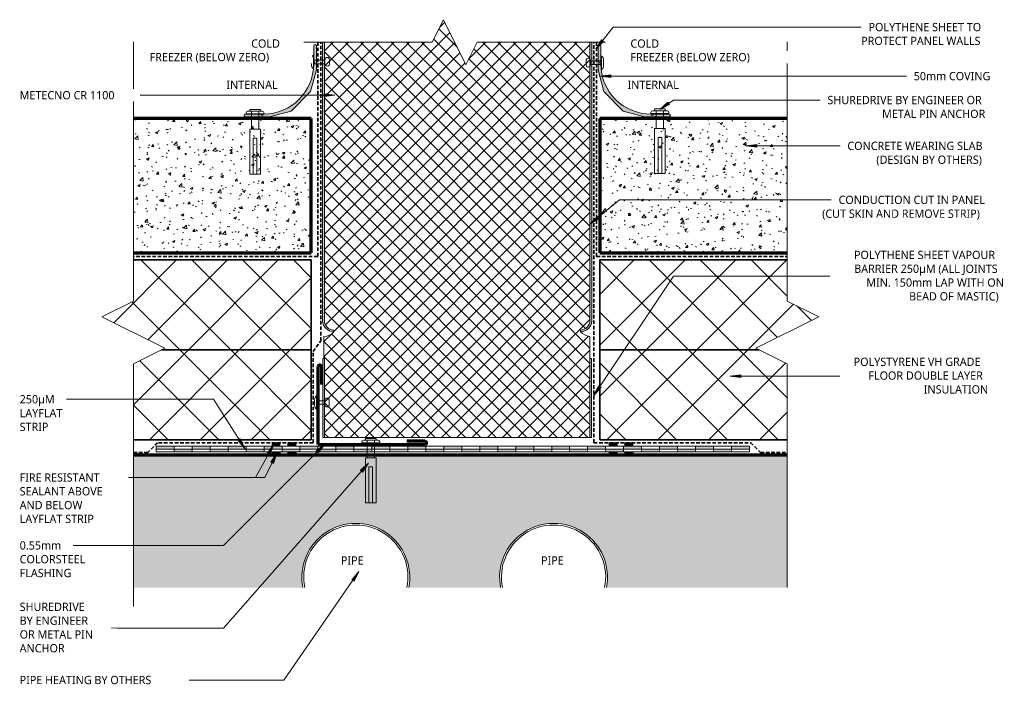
# Model space of a CAD drawing. Header units: millimetres. Extents: x -148 to 400, y -127 to 242.
import ezdxf

# ---------------------------------------------------------------- set-up
doc = ezdxf.new("R2010")
doc.units = ezdxf.units.MM
doc.linetypes.add('Dash Short', pattern=[3, 2, -1])
for name, color, linetype, lineweight in [('A-DETL', 90, 'Continuous', 13), ('A-DETL-GENF', 92, 'Continuous', 13), ('G-ANNO-TEXT', 231, 'Continuous', 9)]:
    doc.layers.add(name, color=color, linetype=linetype, lineweight=lineweight)
doc.styles.add('Yu Gothic', font='Yu Gothic.ttf', dxfattribs={"height": 4.6})
doc.styles.add('Yu Gothic_B', font='Yu Gothic.ttf', dxfattribs={"height": 4.6})
pattern_1 = [(45, (0, 0), (-14.1421, 14.1421), []), (135, (0, 0), (-14.1421, -14.1421), [])]
pattern_2 = [(50, (0, 0), (14.5753, -1.27516), [1.524, -16.764]), (355, (0, 0), (-2.81956, 15.2849), [1.219, -13.411]), (100.451, (1.215, -0.106), (11.7557, 14.00984), [1.295, -14.247]), (46.184, (0, 4.064), (21.68615, -3.3639), [2.286, -25.146]), (96.636, (1.807, 3.784), (18.9918, 19.7943), [1.943, -21.371]), (351.184, (0, 4.064), (18.992, 19.7941), [1.829, -20.117]), (21, (2.032, 3.048), (12.12965, -8.18154), [1.524, -16.764]), (326, (2.032, 3.048), (4.9442, 14.7354), [1.219, -13.411]), (71.451, (3.043, 2.366), (17.0739, 6.554), [1.295, -14.247]), (37.5, (0, 0), (0.24723, 6.76433), [0.67056, -12.578, 0.67056, -12.944, -13.462]), (37.5, (0, 0), (0.24723, 6.76433), [-26.863, 0.67056, -12.791]), (7.5, (0, 0), (5.34566, 8.01431), [0.67056, -7.092, 0.67056, -12.273, -5.131]), (7.5, (0, 0), (5.34566, 8.01431), [-20.706, 0.67056, -4.46]), (327.5, (-4.531, 0), (10.84765, -0.45819), [0.67056, -4.409, 0.67056, -15.179, -21.031]), (327.5, (-4.531, 0), (10.84765, -0.45819), [-20.93, 0.67056, -20.361]), (317.5, (-6.563, 0), (11.85073, 2.0342), [0.67056, -5.933, 0.67056, -9.855, -14.935]), (317.5, (-6.563, 0), (11.85073, 2.0342), [-17.13, 0.67056, -14.265])]

# ---------------------------------------------------------------- blocks, each defined once
blk = doc.blocks.new('37_95mm Coving - 37_95mm Coving-5873425-FREEZER FLOOR PARTITION WITH PIPE HEATING')
at = {"layer": 'A-DETL-GENF'}
blk.add_hatch(color=256, dxfattribs=at).paths.add_polyline_path([(0, -26.09), (0, -39.45), (0.03, -39.64), (0.1, -39.83), (0.22, -39.98), (0.38, -40.1), (0.56, -40.17), (0.75, -40.2), (0.94, -40.17), (1.13, -40.1), (1.28, -39.98), (1.4, -39.83), (1.47, -39.64), (1.5, -39.45), (1.5, -30.86), (0.79, -30.16), (1.5, -29.45), (1.61, -26.98), (1.93, -24.57), (2.45, -22.22), (3.19, -19.9), (4.12, -17.63), (5.24, -15.48), (6.55, -13.43), (8.04, -11.48), (9.69, -9.69), (11.48, -8.04), (13.43, -6.55), (15.48, -5.24), (17.63, -4.12), (19.9, -3.19), (22.22, -2.45), (24.57, -1.93), (26.98, -1.61), (29.45, -1.5), (30.16, -0.79), (30.86, -1.5), (39.45, -1.5), (39.64, -1.47), (39.82, -1.4), (39.98, -1.28), (40.1, -1.12), (40.17, -0.94), (40.2, -0.75), (40.17, -0.56), (40.1, -0.37), (39.98, -0.22), (39.82, -0.1), (39.64, -0.03), (39.45, 0), (26.09, 0), (14.02, -3.24), (3.24, -14.02), (1.6, -20.11)])
for p, q in [((39.45, 0), (26.09, 0)), ((14.02, -3.24), (3.24, -14.02)), ((26.09, 0), (14.02, -3.24)), ((29.45, -1.5), (30.16, -0.79)), ((30.16, -0.79), (30.86, -1.5)), ((30.86, -1.5), (39.45, -1.5)), ((3.24, -14.02), (0, -26.09)), ((0, -26.09), (0, -39.45)), ((0.79, -30.16), (1.5, -29.45)), ((1.5, -30.86), (0.79, -30.16)), ((1.5, -39.45), (1.5, -30.86))]:
    blk.add_line(p, q, dxfattribs=at)
for centre, radius, start, end in [((29.45, -29.45), 27.95, 90, 180), ((39.45, -0.75), 0.75, 270, 90), ((0.75, -39.45), 0.75, 180, 360)]:
    blk.add_arc(centre, radius, start, end, dxfattribs=at)
blk = doc.blocks.new('Layflat 250 - Layflat 250-5640186-FREEZER FLOOR PARTITION WITH PIPE HEATING')
at = {"layer": 'A-DETL-GENF'}
for points in [[(180, 0), (180, 1.5), (170, 1.5), (170, 0)], [(190, 1.5), (190, 3), (180, 3), (180, 1.5)], [(200, 0), (200, 1.5), (190, 1.5), (190, 0)], [(210, 1.5), (210, 3), (200, 3), (200, 1.5)], [(220, 0), (220, 1.5), (210, 1.5), (210, 0)], [(230, 1.5), (230, 3), (220, 3), (220, 1.5)], [(240, 0), (240, 1.5), (230, 1.5), (230, 0)], [(250, 1.5), (250, 3), (240, 3), (240, 1.5)]]:
    blk.add_hatch(color=256, dxfattribs=at).paths.add_polyline_path(points)
for p, q in [((180, 3), (170, 3)), ((180, 1.5), (170, 1.5)), ((190, 3), (180, 3)), ((180, 3), (180, 1.5)), ((180, 1.5), (190, 1.5)), ((180, 0), (180, 1.5)), ((200, 3), (190, 3)), ((190, 1.5), (190, 3)), ((200, 1.5), (190, 1.5)), ((190, 1.5), (190, 0)), ((210, 3), (200, 3)), ((200, 3), (200, 1.5)), ((200, 0), (200, 1.5)), ((200, 1.5), (210, 1.5)), ((220, 3), (210, 3)), ((210, 1.5), (210, 3)), ((220, 1.5), (210, 1.5)), ((210, 1.5), (210, 0)), ((230, 3), (220, 3)), ((220, 3), (220, 1.5)), ((220, 0), (220, 1.5)), ((220, 1.5), (230, 1.5)), ((240, 3), (230, 3)), ((230, 1.5), (230, 3)), ((240, 1.5), (230, 1.5)), ((230, 1.5), (230, 0)), ((250, 3), (240, 3)), ((240, 3), (240, 1.5)), ((240, 0), (240, 1.5)), ((240, 1.5), (250, 1.5)), ((250, 1.5), (250, 3)), ((250, 0), (250, 1.5)), ((170, 0), (180, 0)), ((180, 0), (190, 0)), ((190, 0), (200, 0)), ((200, 0), (210, 0)), ((210, 0), (220, 0)), ((220, 0), (230, 0)), ((230, 0), (240, 0)), ((240, 0), (250, 0))]:
    blk.add_line(p, q, dxfattribs=at)
blk = doc.blocks.new('Break Line _M_ - Break Line _M_-6047710-FREEZER FLOOR PARTITION WITH PIPE HEATING')
at = {"layer": 'A-DETL-GENF'}
for p, q in [((-12.5, 0), (-6.25, 12.5)), ((-6.25, 12.5), (6.25, -12.5)), ((-83.94, 0), (-12.5, 0)), ((6.25, -12.5), (12.5, 0)), ((12.5, 0), (83.8, 0))]:
    blk.add_line(p, q, dxfattribs=at)
blk = doc.blocks.new('Break Line _M_ - Break Line _M_-5668485-FREEZER FLOOR PARTITION WITH PIPE HEATING')
at = {"layer": 'A-DETL-GENF'}
for p, q in [((-17.5, 0), (-8.75, 17.5)), ((-8.75, 17.5), (8.75, -17.5)), ((-161.66, 0), (-17.5, 0)), ((8.75, -17.5), (17.5, 0)), ((17.5, 0), (141.8, 0))]:
    blk.add_line(p, q, dxfattribs=at)
blk = doc.blocks.new('Anchor Bolt - ShureDrive - ShureDrive-5466956-FREEZER FLOOR PARTITION WITH PIPE HEATING')
at = {"layer": 'A-DETL-GENF'}
for p, q in [((-4, -10.64), (-3, -10.64)), ((-3, -9.64), (3, -9.64)), ((-3, -10.64), (-3, -9.64)), ((3, -10.64), (-3, -10.64)), ((-2, -20.5), (-2, -10.64)), ((2, -20.5), (2, -10.64)), ((3, -10.64), (3, -9.64)), ((3, -10.64), (4, -10.64)), ((-5, -12.14), (-5, -11.64)), ((-5, -12.14), (5, -12.14)), ((5, -12.14), (5, -11.64)), ((-3, -20.5), (3, -20.5)), ((-3, -20.5), (-3, -45.5)), ((3, -20.5), (3, -45.5)), ((-1, -25.5), (-1, -35.5)), ((1, -25.5), (-1, -25.5)), ((1, -25.5), (1, -35.5)), ((-1, -35.5), (-1, -45.5)), ((1, -45.5), (1, -35.5)), ((-3, -45.5), (3, -45.5))]:
    blk.add_line(p, q, dxfattribs=at)
for centre, start, end in [((-4, -11.64), 90, 180), ((4, -11.64), 360, 90)]:
    blk.add_arc(centre, 1, start, end, dxfattribs=at)
blk = doc.blocks.new('Pop Rivets - Rivet-6044259-FREEZER FLOOR PARTITION WITH PIPE HEATING')
at = {"layer": 'A-DETL-GENF'}
for p, q in [((3.77, 0), (-3.77, 0)), ((-1.5, 1.16), (1.5, 1.16)), ((-1, -6.11), (-1, 0)), ((1, -6.11), (1, 0)), ((1.17, -6.11), (-1.24, -6.11)), ((-1.24, -8.61), (1.17, -8.61))]:
    blk.add_line(p, q, dxfattribs=at)
for centre, radius, start, end in [((-1.5, -1.65), 2.8, 90, 144), ((1.5, -1.65), 2.8, 36, 90), ((-1.24, -7.36), 1.25, 90, 270), ((1.17, -7.36), 1.25, 270, 90)]:
    blk.add_arc(centre, radius, start, end, dxfattribs=at)
blk = doc.blocks.new('37_95mm Coving - 37_95mm Coving-5649264-FREEZER FLOOR PARTITION WITH PIPE HEATING')
at = {"layer": 'A-DETL-GENF'}
blk.add_hatch(color=256, dxfattribs=at).paths.add_polyline_path([(0, 26.09), (3.24, 14.02), (14.02, 3.24), (26.09, 0), (39.45, 0), (39.64, 0.03), (39.82, 0.1), (39.98, 0.22), (40.1, 0.37), (40.17, 0.56), (40.2, 0.75), (40.17, 0.94), (40.1, 1.12), (39.98, 1.28), (39.82, 1.4), (39.64, 1.47), (39.45, 1.5), (30.86, 1.5), (30.16, 0.79), (29.45, 1.5), (26.98, 1.61), (24.57, 1.93), (22.22, 2.45), (19.9, 3.19), (17.63, 4.12), (15.48, 5.24), (13.43, 6.55), (11.48, 8.04), (9.69, 9.69), (8.04, 11.48), (6.55, 13.43), (5.24, 15.48), (4.12, 17.63), (3.19, 19.9), (2.45, 22.22), (1.93, 24.57), (1.6, 27.18), (1.5, 29.45), (0.79, 30.16), (1.5, 30.86), (1.5, 39.45), (1.47, 39.64), (1.4, 39.82), (1.28, 39.98), (1.12, 40.1), (0.94, 40.17), (0.75, 40.2), (0.56, 40.17), (0.37, 40.1), (0.22, 39.98), (0.1, 39.82), (0.03, 39.64), (0, 39.45)])
for p, q in [((0, 39.45), (0, 26.09)), ((1.5, 30.86), (1.5, 39.45)), ((0.79, 30.16), (1.5, 30.86)), ((1.5, 29.45), (0.79, 30.16)), ((0, 26.09), (3.24, 14.02)), ((3.24, 14.02), (14.02, 3.24)), ((14.02, 3.24), (26.09, 0)), ((26.09, 0), (39.45, 0)), ((30.16, 0.79), (29.45, 1.5)), ((30.86, 1.5), (30.16, 0.79)), ((39.45, 1.5), (30.86, 1.5))]:
    blk.add_line(p, q, dxfattribs=at)
for centre, radius, start, end in [((0.75, 39.45), 0.75, 360, 180), ((29.45, 29.45), 27.95, 180, 270), ((39.45, 0.75), 0.75, 270, 90)]:
    blk.add_arc(centre, radius, start, end, dxfattribs=at)
blk = doc.blocks.new('Anchor Bolt - ShureDrive - ShureDrive-6039008-FREEZER FLOOR PARTITION WITH PIPE HEATING')
at = {"layer": 'A-DETL-GENF'}
for p, q in [((-3, 20.5), (-3, 45.5)), ((-3, 45.5), (3, 45.5)), ((-1, 35.5), (-1, 45.5)), ((1, 45.5), (1, 35.5)), ((3, 20.5), (3, 45.5)), ((-1, 25.5), (-1, 35.5)), ((1, 25.5), (1, 35.5)), ((1, 25.5), (-1, 25.5)), ((-3, 20.5), (3, 20.5)), ((-2, 20.5), (-2, 10.64)), ((2, 20.5), (2, 10.64)), ((-5, 12.14), (5, 12.14)), ((-5, 12.14), (-5, 11.64)), ((5, 12.14), (5, 11.64)), ((-4, 10.64), (-3, 10.64)), ((3, 10.64), (-3, 10.64)), ((-3, 10.64), (-3, 9.64)), ((-3, 9.64), (3, 9.64)), ((3, 10.64), (3, 9.64)), ((3, 10.64), (4, 10.64))]:
    blk.add_line(p, q, dxfattribs=at)
for centre, start, end in [((-4, 11.64), 180, 270), ((4, 11.64), 270, 0)]:
    blk.add_arc(centre, 1, start, end, dxfattribs=at)
blk = doc.blocks.new('Pop Rivets - Rivet-6062265-FREEZER FLOOR PARTITION WITH PIPE HEATING')
at = {"layer": 'A-DETL-GENF'}
for p, q in [((-1.24, 8.91), (1.17, 8.91)), ((1.17, 6.41), (-1.24, 6.41)), ((-1, 6.41), (-1, 0)), ((1, 6.41), (1, 0)), ((3.77, 0), (-3.77, 0)), ((-1.5, -1.16), (1.5, -1.16))]:
    blk.add_line(p, q, dxfattribs=at)
for centre, radius, start, end in [((-1.24, 7.66), 1.25, 90, 270), ((1.17, 7.66), 1.25, 270, 90), ((-1.5, 1.65), 2.8, 216, 270), ((1.5, 1.65), 2.8, 270, 324)]:
    blk.add_arc(centre, radius, start, end, dxfattribs=at)
blk = doc.blocks.new('Layflat 250 - Layflat 250-6039809-FREEZER FLOOR PARTITION WITH PIPE HEATING')
at = {"layer": 'A-DETL-GENF'}
for points in [[(70, 0), (70, -1.5), (80, -1.5), (80, 0)], [(90, 0), (90, -1.5), (100, -1.5), (100, 0)], [(110, 0), (110, -1.5), (120, -1.5), (120, 0)], [(130, 0), (130, -1.5), (140, -1.5), (140, 0)], [(150, 0), (150, -1.5), (160, -1.5), (160, 0)], [(170, 0), (170, -1.5), (180, -1.5), (180, 0)], [(190, 0), (190, -1.5), (200, -1.5), (200, 0)], [(210, 0), (210, -1.5), (220, -1.5), (220, 0)], [(230, 0), (230, -1.5), (240, -1.5), (240, 0)], [(0, -1.5), (0, -3), (10, -3), (10, -1.5)], [(20, 0), (10, 0), (10, -1.5), (20, -1.5)], [(20, -1.5), (20, -3), (30, -3), (30, -1.5)], [(30, 0), (30, -1.5), (40, -1.5), (40, 0)], [(40, -1.5), (40, -3), (50, -3), (50, -1.5)], [(50, 0), (50, -1.5), (60, -1.5), (60, 0)], [(60, -1.5), (60, -3), (70, -3), (70, -1.5)], [(80, -1.5), (80, -3), (90, -3), (90, -1.5)], [(100, -1.5), (100, -3), (110, -3), (110, -1.5)], [(130, -1.5), (120, -1.5), (120, -3), (130, -3)], [(140, -1.5), (140, -3), (150, -3), (150, -1.5)], [(160, -1.5), (160, -3), (170, -3), (170, -1.5)], [(180, -1.5), (180, -3), (190, -3), (190, -1.5)], [(200, -1.5), (200, -3), (210, -3), (210, -1.5)], [(230, -1.5), (220, -1.5), (220, -3), (230, -3)], [(240, -1.5), (240, -3), (250, -3), (250, -1.5)]]:
    blk.add_hatch(color=256, dxfattribs=at).paths.add_polyline_path(points)
for p, q in [((60, 0), (50, 0)), ((50, 0), (50, -1.5)), ((70, 0), (60, 0)), ((60, -1.5), (60, 0)), ((80, 0), (70, 0)), ((70, 0), (70, -1.5)), ((90, 0), (80, 0)), ((80, -1.5), (80, 0)), ((100, 0), (90, 0)), ((90, 0), (90, -1.5)), ((110, 0), (100, 0)), ((100, -1.5), (100, 0)), ((120, 0), (110, 0)), ((110, 0), (110, -1.5)), ((130, 0), (120, 0)), ((120, -1.5), (120, 0)), ((140, 0), (130, 0)), ((130, 0), (130, -1.5)), ((150, 0), (140, 0)), ((140, -1.5), (140, 0)), ((160, 0), (150, 0)), ((150, 0), (150, -1.5)), ((170, 0), (160, 0)), ((160, -1.5), (160, 0)), ((180, 0), (170, 0)), ((170, 0), (170, -1.5)), ((190, 0), (180, 0)), ((180, -1.5), (180, 0)), ((200, 0), (190, 0)), ((190, 0), (190, -1.5)), ((210, 0), (200, 0)), ((200, -1.5), (200, 0)), ((220, 0), (210, 0)), ((210, 0), (210, -1.5)), ((230, 0), (220, 0)), ((220, -1.5), (220, 0)), ((240, 0), (230, 0)), ((230, 0), (230, -1.5)), ((250, 0), (240, 0)), ((240, -1.5), (240, 0)), ((250, -1.5), (250, 0)), ((10, 0), (0, 0)), ((0, 0), (0, -1.5)), ((10, -1.5), (0, -1.5)), ((0, -1.5), (0, -3)), ((0, -3), (10, -3)), ((20, 0), (10, 0)), ((10, 0), (10, -1.5)), ((10, -3), (10, -1.5)), ((10, -1.5), (20, -1.5)), ((10, -3), (20, -3)), ((30, 0), (20, 0)), ((20, -1.5), (20, 0)), ((30, -1.5), (20, -1.5)), ((20, -1.5), (20, -3)), ((20, -3), (30, -3)), ((40, 0), (30, 0)), ((30, 0), (30, -1.5)), ((30, -3), (30, -1.5)), ((30, -1.5), (40, -1.5)), ((30, -3), (40, -3)), ((50, 0), (40, 0)), ((40, -1.5), (40, 0)), ((50, -1.5), (40, -1.5)), ((40, -1.5), (40, -3)), ((40, -3), (50, -3)), ((50, -3), (50, -1.5)), ((50, -1.5), (60, -1.5)), ((50, -3), (60, -3)), ((70, -1.5), (60, -1.5)), ((60, -1.5), (60, -3)), ((60, -3), (70, -3)), ((70, -3), (70, -1.5)), ((70, -1.5), (80, -1.5)), ((70, -3), (80, -3)), ((90, -1.5), (80, -1.5)), ((80, -1.5), (80, -3)), ((80, -3), (90, -3)), ((90, -3), (90, -1.5)), ((90, -1.5), (100, -1.5)), ((90, -3), (100, -3)), ((110, -1.5), (100, -1.5)), ((100, -1.5), (100, -3)), ((100, -3), (110, -3)), ((110, -3), (110, -1.5)), ((110, -1.5), (120, -1.5)), ((110, -3), (120, -3)), ((130, -1.5), (120, -1.5)), ((120, -1.5), (120, -3)), ((120, -3), (130, -3)), ((130, -3), (130, -1.5)), ((130, -1.5), (140, -1.5)), ((130, -3), (140, -3)), ((150, -1.5), (140, -1.5)), ((140, -1.5), (140, -3)), ((140, -3), (150, -3)), ((150, -3), (150, -1.5)), ((150, -1.5), (160, -1.5)), ((150, -3), (160, -3)), ((170, -1.5), (160, -1.5)), ((160, -1.5), (160, -3)), ((160, -3), (170, -3)), ((170, -3), (170, -1.5)), ((170, -1.5), (180, -1.5)), ((170, -3), (180, -3)), ((190, -1.5), (180, -1.5)), ((180, -1.5), (180, -3)), ((180, -3), (190, -3)), ((190, -3), (190, -1.5)), ((190, -1.5), (200, -1.5)), ((190, -3), (200, -3)), ((210, -1.5), (200, -1.5)), ((200, -1.5), (200, -3)), ((200, -3), (210, -3)), ((210, -3), (210, -1.5)), ((210, -1.5), (220, -1.5)), ((210, -3), (220, -3)), ((230, -1.5), (220, -1.5)), ((220, -1.5), (220, -3)), ((220, -3), (230, -3)), ((230, -3), (230, -1.5)), ((230, -1.5), (240, -1.5)), ((230, -3), (240, -3)), ((250, -1.5), (240, -1.5)), ((240, -1.5), (240, -3)), ((240, -3), (250, -3)), ((250, -3), (250, -1.5))]:
    blk.add_line(p, q, dxfattribs=at)
blk = doc.blocks.new('Break Line _M_ - Break Line _M_-6048815-FREEZER FLOOR PARTITION WITH PIPE HEATING')
at = {"layer": 'A-DETL-GENF'}
for p, q in [((8.75, 17.5), (-8.75, -17.5)), ((17.5, 0), (8.75, 17.5)), ((-17.5, 0), (-161.66, 0)), ((-8.75, -17.5), (-17.5, 0)), ((152.36, 0), (17.5, 0))]:
    blk.add_line(p, q, dxfattribs=at)
blk = doc.blocks.new('Pop Rivets - Rivet-6060696-FREEZER FLOOR PARTITION WITH PIPE HEATING')
at = {"layer": 'A-DETL-GENF'}
for p, q in [((3.77, 0), (-3.77, 0)), ((-1.5, 1.16), (1.5, 1.16)), ((-1, -4.55), (-1, 0)), ((1, -4.55), (1, 0)), ((1.17, -4.55), (-1.24, -4.55)), ((-1.24, -7.05), (1.17, -7.05))]:
    blk.add_line(p, q, dxfattribs=at)
for centre, radius, start, end in [((-1.5, -1.65), 2.8, 90, 144), ((1.5, -1.65), 2.8, 36, 90), ((-1.24, -5.8), 1.25, 90, 270), ((1.17, -5.8), 1.25, 270, 90)]:
    blk.add_arc(centre, radius, start, end, dxfattribs=at)

msp = doc.modelspace()

# ---------------------------------------------------------------- hatches: boundary and pattern name
at = {"layer": 'A-DETL-GENF'}
h = msp.add_hatch(dxfattribs=at)
h.set_pattern_fill('FP_2', color=253, style=0, pattern_type=2)
h.set_pattern_definition([(45, (0, 0), (-4.24264, 4.24264), []), (135, (0, 0), (-4.24264, -4.24264), [])])
h.paths.add_polyline_path([(21.47, 10.28), (169.19, 10.28), (169.19, 66.42), (167.24, 66.86), (165.44, 67.73), (163.88, 68.97), (163.88, 69.97), (165.26, 70.17), (165.57, 70.28), (166.48, 70.68), (167, 71.04), (167.44, 71.38), (167.91, 71.88), (168.29, 72.38), (168.55, 72.81), (168.98, 73.9), (169.04, 74.13), (169.19, 75.35), (169.19, 229.99), (106.44, 229.99), (100.19, 217.49), (87.69, 242.49), (81.44, 229.99), (21.47, 229.99), (21.49, 75.14), (21.5, 75.03), (21.65, 73.98), (21.8, 73.53), (22.18, 72.69), (22.37, 72.38), (22.85, 71.74), (23.22, 71.38), (24.04, 70.77), (24.35, 70.59), (25.48, 70.14), (26.77, 69.97), (26.77, 68.97), (25.13, 67.68), (23.23, 66.8), (21.19, 66.39), (21.19, 54.24), (21.47, 54.24), (21.47, 13.23)])
h = msp.add_hatch(color=8, dxfattribs=at)
h.paths.add_polyline_path([(20.6, 10.28), (21.47, 10.28), (21.47, 54.24), (20.6, 54.24), (20.6, 47.1)])
h.paths.add_polyline_path([(170.06, 10.28), (170.06, 54.14), (169.19, 54.14), (169.19, 10.28)])
h.paths.add_polyline_path([(163.88, 68.97), (165.49, 69.18), (167, 69.79), (168.29, 70.77), (169.3, 72.04), (169.94, 73.53), (170.19, 75.14), (170.19, 229.99), (169.19, 229.99), (169.19, 75.28), (169.01, 73.9), (168.48, 72.63), (167.63, 71.53), (166.54, 70.68), (165.26, 70.15), (163.88, 69.97)])
h.paths.add_polyline_path([(26.77, 68.97), (26.77, 69.97), (25.4, 70.15), (24.12, 70.68), (23.02, 71.53), (22.18, 72.63), (21.65, 73.9), (21.47, 75.28), (21.47, 229.99), (20.47, 229.99), (20.47, 75.14), (20.71, 73.53), (21.36, 72.04), (22.36, 70.77), (23.66, 69.79), (25.16, 69.18)])
h = msp.add_hatch(dxfattribs=at)
h.set_pattern_fill('FP_3', color=9, style=0, pattern_type=2)
h.set_pattern_definition(pattern_2)
h.paths.add_polyline_path([(-50.64, 112.95), (14.11, 112.95), (14.11, 187.55), (-84.81, 187.55), (-84.81, 112.95)])
h = msp.add_hatch(dxfattribs=at)
h.set_pattern_fill('FP_3', color=9, style=0, pattern_type=2)
h.set_pattern_definition(pattern_2)
h.paths.add_polyline_path([(174.64, 112.95), (278.94, 112.95), (278.94, 187.55), (174.64, 187.55), (174.64, 118.6)])
h = msp.add_hatch(dxfattribs=at)
h.set_pattern_fill('FP_1', color=9, style=0, pattern_type=2)
h.set_pattern_definition(pattern_1)
h.paths.add_polyline_path([(-50.64, 58.95), (14.11, 58.95), (14.11, 108.95), (-84.81, 108.95), (-84.81, 86.11), (-102.31, 77.36), (-67.31, 59.86), (-69.14, 58.95), (-67.31, 58.95)])
h = msp.add_hatch(dxfattribs=at)
h.set_pattern_fill('FP_1', color=9, style=0, pattern_type=2)
h.set_pattern_definition(pattern_1)
h.paths.add_polyline_path([(261.44, 58.95), (263.26, 58.95), (261.44, 59.86), (296.44, 77.36), (278.94, 86.11), (278.94, 108.95), (174.64, 108.95), (174.64, 58.95)])
h = msp.add_hatch(dxfattribs=at)
h.set_pattern_fill('FP_1', color=9, style=0, pattern_type=2)
h.set_pattern_definition(pattern_1)
h.paths.add_polyline_path([(-84.81, 8.95), (14.11, 8.95), (14.11, 58.95), (-69.14, 58.95), (-84.81, 51.11)])
h = msp.add_hatch(dxfattribs=at)
h.set_pattern_fill('FP_1', color=9, style=0, pattern_type=2)
h.set_pattern_definition(pattern_1)
h.paths.add_polyline_path([(270.18, 8.95), (278.94, 8.95), (278.94, 51.11), (263.26, 58.95), (174.64, 58.95), (174.64, 8.95)])
for points in [[(-3.28, 5.35), (-3.28, 7.35), (-7.67, 7.35), (-7.67, 5.35)], [(5.48, 5.35), (5.48, 7.35), (1.1, 7.35), (1.1, 5.35)], [(184.27, 5.35), (184.27, 7.35), (179.89, 7.35), (179.89, 5.35)], [(193.04, 5.35), (193.04, 7.35), (188.66, 7.35), (188.66, 5.35)], [(-3.23, 0.35), (-3.23, 2.35), (-7.78, 2.35), (-7.78, 0.35)], [(5.66, 0.35), (5.66, 2.35), (1.12, 2.35), (1.12, 0.35)], [(184.32, 0.35), (184.32, 2.35), (179.78, 2.35), (179.78, 0.35)], [(193.22, 0.35), (193.22, 2.35), (188.67, 2.35), (188.67, 0.35)]]:
    msp.add_hatch(color=9, dxfattribs=at).paths.add_polyline_path(points)
h = msp.add_hatch(dxfattribs=at)
h.set_pattern_fill('FP_3', color=9, style=0, pattern_type=2)
h.set_pattern_definition(pattern_2)
h.paths.add_polyline_path([(119.52, -73.2), (119.29, -72.05), (119.01, -69.55), (118.94, -67.03), (119.09, -64.5), (119.44, -62.01), (120, -59.55), (120.77, -57.14), (121.73, -54.82), (122.89, -52.58), (124.24, -50.44), (125.75, -48.42), (127.43, -46.55), (129.28, -44.81), (131.24, -43.24), (133.34, -41.84), (135.55, -40.62), (137.85, -39.59), (140.23, -38.76), (142.68, -38.13), (145.16, -37.7), (147.67, -37.5), (150.2, -37.5), (152.71, -37.7), (155.19, -38.13), (157.65, -38.76), (160.02, -39.59), (162.32, -40.62), (164.54, -41.84), (166.63, -43.24), (168.6, -44.81), (170.44, -46.55), (172.12, -48.42), (173.63, -50.44), (174.98, -52.58), (176.14, -54.82), (177.1, -57.14), (177.87, -59.55), (178.44, -62.01), (178.79, -64.5), (178.93, -67.03), (178.86, -69.55), (178.58, -72.05), (178.35, -73.2), (278.94, -73.2), (278.94, 0.35), (-84.81, 0.35), (-84.81, -73.2), (9.52, -73.2), (9.29, -72.05), (9.01, -69.55), (8.94, -67.03), (9.09, -64.5), (9.44, -62.01), (10, -59.55), (10.77, -57.14), (11.73, -54.82), (12.89, -52.58), (14.24, -50.44), (15.75, -48.42), (17.43, -46.55), (19.28, -44.81), (21.24, -43.24), (23.34, -41.84), (25.55, -40.62), (27.85, -39.59), (30.23, -38.76), (32.68, -38.13), (35.16, -37.7), (37.67, -37.5), (40.2, -37.5), (42.71, -37.7), (45.19, -38.13), (47.65, -38.76), (50.02, -39.59), (52.32, -40.62), (54.54, -41.84), (56.63, -43.24), (58.6, -44.81), (60.44, -46.55), (62.12, -48.42), (63.63, -50.44), (64.98, -52.58), (66.14, -54.82), (67.1, -57.14), (67.87, -59.55), (68.44, -62.01), (68.79, -64.5), (68.93, -67.03), (68.86, -69.55), (68.58, -72.05), (68.35, -73.2), (109.77, -73.2)])
at = {"layer": 'G-ANNO-TEXT'}
for points in [[(172.44, 226.07), (176.76, 230.31), (175.52, 231.28)], [(174.84, 211.15), (180.84, 210.36), (180.84, 211.94)], [(27.29, 200.52), (21.29, 201.31), (21.29, 199.73)], [(208.11, 192.53), (213.47, 195.33), (212.56, 196.63)], [(255.94, 172.34), (261.94, 171.55), (261.94, 173.13)], [(169.19, 128.75), (174.32, 131.95), (173.32, 133.17)], [(247.07, 44.35), (253.07, 43.57), (253.07, 45.14)], [(171.33, 33.6), (175.33, 38.15), (174.01, 39.03)], [(-22.76, 4.12), (-25.33, 9.6), (-26.66, 8.75)], [(-6.76, 6.4), (-10.33, 1.51), (-8.94, 0.75)], [(21.75, 6.5), (16.94, 2.82), (18.06, 1.7)], [(-4.99, 1.49), (-8.36, -3.54), (-6.95, -4.24)], [(46, -3.93), (41.45, -7.91), (42.64, -8.95)], [(40.7, -64.33), (36.63, -68.81), (37.93, -69.71)]]:
    msp.add_hatch(color=7, dxfattribs=at).paths.add_polyline_path(points)

# ---------------------------------------------------------------- linework, layer by layer
at = {"layer": 'A-DETL', "linetype": 'Dash Short', "lineweight": 35}
for p, q in [((17.74, 110.95), (17.74, 229.99)), ((19.45, 64.03), (19.45, 229.99)), ((171.26, 7.35), (171.26, 229.99)), ((172.79, 110.95), (172.79, 229.99)), ((17.74, 110.95), (-84.81, 110.95)), ((172.79, 110.95), (278.94, 110.95)), ((15.22, 57.99), (19.45, 64.03)), ((15.22, 7.35), (15.22, 57.99)), ((-71.38, 7.35), (-76.76, 1.97)), ((15.22, 7.35), (-71.38, 7.35)), ((171.26, 7.35), (258.63, 7.35)), ((258.63, 7.35), (264.01, 1.97)), ((-76.76, 1.97), (-84.81, 1.97)), ((264.01, 1.97), (278.94, 1.97))]:
    msp.add_line(p, q, dxfattribs=at)
at = {"layer": 'A-DETL'}
for p, q in [((20.47, 229.99), (20.47, 75.14)), ((21.47, 75.28), (21.47, 229.99)), ((169.19, 229.99), (169.19, 75.28)), ((170.19, 75.14), (170.19, 229.99)), ((21.19, 66.39), (21.19, 54.24)), ((26.77, 68.97), (26.77, 69.97)), ((163.88, 69.97), (163.88, 68.97)), ((169.19, 54.14), (169.19, 66.42)), ((20.6, 54.24), (20.6, 10.28)), ((21.47, 54.24), (20.6, 54.24)), ((21.47, 10.28), (21.47, 54.24)), ((170.06, 54.14), (169.19, 54.14)), ((169.19, 54.14), (169.19, 10.28)), ((170.06, 10.28), (170.06, 54.14)), ((-7.67, 7.35), (-7.67, 5.35)), ((-3.28, 7.35), (-7.67, 7.35)), ((-3.28, 5.35), (-3.28, 7.35)), ((1.1, 7.35), (1.1, 5.35)), ((5.48, 7.35), (1.1, 7.35)), ((5.48, 5.35), (5.48, 7.35)), ((20.6, 10.28), (21.47, 10.28)), ((21.47, 10.28), (169.19, 10.28)), ((169.19, 10.28), (170.06, 10.28)), ((184.27, 7.35), (179.89, 7.35)), ((179.89, 7.35), (179.89, 5.35)), ((184.27, 5.35), (184.27, 7.35)), ((193.04, 7.35), (188.66, 7.35)), ((188.66, 7.35), (188.66, 5.35)), ((193.04, 5.35), (193.04, 7.35)), ((-7.78, 2.35), (-7.78, 0.35)), ((-7.78, 0.35), (-3.23, 0.35)), ((-3.23, 0.35), (-3.23, 2.35)), ((1.12, 2.35), (1.12, 0.35)), ((1.12, 0.35), (5.66, 0.35)), ((5.66, 0.35), (5.66, 2.35)), ((179.78, 2.35), (179.78, 0.35)), ((179.78, 0.35), (184.32, 0.35)), ((184.32, 0.35), (184.32, 2.35)), ((188.67, 2.35), (188.67, 0.35)), ((188.67, 0.35), (193.22, 0.35)), ((193.22, 0.35), (193.22, 2.35))]:
    msp.add_line(p, q, dxfattribs=at)
at = {"layer": 'A-DETL', "lineweight": 70}
for p, q in [((14.11, 187.55), (-84.81, 187.55)), ((14.11, 112.95), (14.11, 187.55)), ((278.94, 187.55), (174.64, 187.55)), ((174.64, 187.55), (174.64, 112.95)), ((-84.81, 112.95), (14.11, 112.95)), ((174.64, 112.95), (278.94, 112.95)), ((17.98, 6.37), (17.98, 49.69)), ((19.78, 49.69), (19.78, 39.69)), ((17.98, 6.37), (77.39, 6.37)), ((77.39, 8.17), (67.39, 8.17)), ((278.94, 0.35), (-84.81, 0.35))]:
    msp.add_line(p, q, dxfattribs=at)
at = {"layer": 'A-DETL', "lineweight": 35}
for p, q in [((14.11, 108.95), (-84.81, 108.95)), ((14.11, 58.95), (14.11, 108.95)), ((278.94, 108.95), (174.64, 108.95)), ((174.64, 108.95), (174.64, 58.95)), ((14.11, 58.95), (-69.14, 58.95)), ((-69.14, 58.95), (14.11, 58.95)), ((14.11, 8.95), (14.11, 58.95)), ((263.26, 58.95), (174.64, 58.95)), ((174.64, 58.95), (174.64, 8.95)), ((174.64, 58.95), (263.26, 58.95)), ((-84.81, 8.95), (14.11, 8.95)), ((174.64, 8.95), (278.94, 8.95))]:
    msp.add_line(p, q, dxfattribs=at)
at = {"layer": 'A-DETL'}
for centre, radius, start, end in [((26.77, 75.28), 6.3, 181.2764, 270), ((26.77, 75.28), 5.3, 180, 270), ((163.88, 75.28), 5.3, 270, 360), ((163.88, 75.28), 6.3, 270, 358.7236), ((20.46, 75.28), 8.92, 274.6445, 315.0139), ((170.19, 75.28), 8.92, 224.9861, 263.534), ((38.94, -67.47), 30, 348.9783, 191.0217), ((148.94, -67.47), 30, 348.9783, 191.0217), ((38.94, -67.4), 29, 348.4367, 191.5633), ((148.94, -67.4), 29, 348.4367, 191.5633)]:
    msp.add_arc(centre, radius, start, end, dxfattribs=at)
at = {"layer": 'A-DETL', "lineweight": 70}
for centre, start, end in [((18.88, 49.69), 0, 180), ((77.39, 7.27), 270, 90)]:
    msp.add_arc(centre, 0.9, start, end, dxfattribs=at)
at = {"layer": 'G-ANNO-TEXT', "color": 7}
for p, q in [((172.44, 226.07), (182.09, 238.4)), ((182.09, 238.4), (293.61, 238.4)), ((293.61, 238.4), (320.07, 238.4)), ((175.52, 231.28), (172.44, 226.07)), ((172.44, 226.07), (176.76, 230.31)), ((176.76, 230.31), (175.52, 231.28)), ((180.84, 211.94), (174.84, 211.15)), ((174.84, 211.15), (180.84, 210.36)), ((174.84, 211.15), (293.61, 211.15)), ((180.84, 210.36), (180.84, 211.94)), ((293.61, 211.15), (345.21, 211.15)), ((-87.47, 200.52), (-89.77, 200.52)), ((27.29, 200.52), (-87.47, 200.52)), ((27.29, 200.52), (21.29, 201.31)), ((21.29, 201.31), (21.29, 199.73)), ((21.29, 199.73), (27.29, 200.52)), ((208.11, 192.53), (215.65, 197.84)), ((215.65, 197.84), (292.57, 197.84)), ((292.57, 197.84), (297.2, 197.84)), ((212.56, 196.63), (208.11, 192.53)), ((208.11, 192.53), (213.47, 195.33)), ((213.47, 195.33), (212.56, 196.63)), ((261.94, 173.13), (255.94, 172.34)), ((255.94, 172.34), (261.94, 171.55)), ((255.94, 172.34), (293.61, 172.34)), ((261.94, 171.55), (261.94, 173.13)), ((293.61, 172.34), (308.3, 172.34)), ((169.19, 128.75), (185.7, 142.34)), ((185.7, 142.34), (293.61, 142.34)), ((293.61, 142.34), (303.4, 142.34)), ((173.32, 133.17), (169.19, 128.75)), ((169.19, 128.75), (174.32, 131.95)), ((174.32, 131.95), (173.32, 133.17)), ((171.33, 33.6), (215.65, 99.91)), ((215.65, 99.91), (302.71, 99.91)), ((253.07, 45.14), (247.07, 44.35)), ((247.07, 44.35), (253.07, 43.57)), ((247.07, 44.35), (308.09, 44.35)), ((253.07, 43.57), (253.07, 45.14)), ((174.01, 39.03), (171.33, 33.6)), ((175.33, 38.15), (174.01, 39.03)), ((171.33, 33.6), (175.33, 38.15)), ((-104.69, 31.5), (-123.5, 31.5)), ((-40.29, 31.5), (-104.69, 31.5)), ((-22.76, 4.12), (-40.29, 31.5)), ((21.75, 6.5), (-34.64, -49.74)), ((-25.33, 9.6), (-26.66, 8.75)), ((-26.66, 8.75), (-22.76, 4.12)), ((-22.76, 4.12), (-25.33, 9.6)), ((-6.76, 6.4), (-16.79, -11.98)), ((-6.76, 6.4), (-10.33, 1.51)), ((-8.94, 0.75), (-6.76, 6.4)), ((21.75, 6.5), (16.94, 2.82)), ((18.06, 1.7), (21.75, 6.5)), ((-4.99, 1.49), (-11.68, -11.98)), ((-10.33, 1.51), (-8.94, 0.75)), ((-4.99, 1.49), (-8.36, -3.54)), ((-6.95, -4.24), (-4.99, 1.49)), ((16.94, 2.82), (18.06, 1.7)), ((-8.36, -3.54), (-6.95, -4.24)), ((46, -3.93), (41.45, -7.91)), ((42.64, -8.95), (46, -3.93)), ((41.45, -7.91), (42.64, -8.95)), ((-92.39, -11.98), (-95.06, -11.98)), ((-16.79, -11.98), (-92.39, -11.98)), ((-11.68, -11.98), (-92.39, -11.98)), ((-95.56, -49.74), (-120.46, -49.74)), ((-34.64, -49.74), (-95.56, -49.74)), ((40.7, -64.33), (-1.08, -124.56)), ((40.7, -64.33), (36.63, -68.81)), ((37.93, -69.71), (40.7, -64.33)), ((36.63, -68.81), (37.93, -69.71)), ((-34.64, -95.71), (-97.1, -95.71)), ((-67.15, -124.56), (-67.28, -124.56)), ((-1.08, -124.56), (-67.15, -124.56))]:
    msp.add_line(p, q, dxfattribs=at)

# ---------------------------------------------------------------- block references
at = {"layer": 'A-DETL-GENF'}
for name, p in [('Break Line _M_ - Break Line _M_-6047710-FREEZER FLOOR PARTITION WITH PIPE HEATING', (93.94, 229.99)), ('Anchor Bolt - ShureDrive - ShureDrive-5466956-FREEZER FLOOR PARTITION WITH PIPE HEATING', (208.08, 202.54)), ('Anchor Bolt - ShureDrive - ShureDrive-5466956-FREEZER FLOOR PARTITION WITH PIPE HEATING', (47.24, 19.4)), ('Layflat 250 - Layflat 250-5640186-FREEZER FLOOR PARTITION WITH PIPE HEATING', (7.88, 2.35))]:
    msp.add_blockref(name, p, dxfattribs=at)
for name, p, rotation in [('Break Line _M_ - Break Line _M_-6048815-FREEZER FLOOR PARTITION WITH PIPE HEATING', (-84.81, 68.61), 269.9999999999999), ('Break Line _M_ - Break Line _M_-5668485-FREEZER FLOOR PARTITION WITH PIPE HEATING', (278.94, 68.61), 270.0000000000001), ('37_95mm Coving - 37_95mm Coving-5649264-FREEZER FLOOR PARTITION WITH PIPE HEATING', (16.99, 188.49), 89.99999999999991), ('37_95mm Coving - 37_95mm Coving-5873425-FREEZER FLOOR PARTITION WITH PIPE HEATING', (173.7, 188.49), 90.0000000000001), ('Pop Rivets - Rivet-6062265-FREEZER FLOOR PARTITION WITH PIPE HEATING', (15.37, 219.02), 269.9999999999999), ('Pop Rivets - Rivet-6044259-FREEZER FLOOR PARTITION WITH PIPE HEATING', (175.61, 218.55), 270.0000000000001), ('Anchor Bolt - ShureDrive - ShureDrive-6039008-FREEZER FLOOR PARTITION WITH PIPE HEATING', (-17.08, 202.22), 180), ('Pop Rivets - Rivet-6060696-FREEZER FLOOR PARTITION WITH PIPE HEATING', (17.12, 29.72), 89.9999999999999), ('Layflat 250 - Layflat 250-6039809-FREEZER FLOOR PARTITION WITH PIPE HEATING', (177.88, 2.35), 180)]:
    msp.add_blockref(name, p, dxfattribs=dict(at, rotation=rotation))

# ---------------------------------------------------------------- texts
at = {"layer": 'G-ANNO-TEXT', "color": 7, "char_height": 4.6, "attachment_point": 1, "style": 'Yu Gothic', "bg_fill": 3, "box_fill_scale": 1.25, "bg_fill_color": 256, "bg_fill_true_color": 13158600, "bg_fill_transparency": 0}
for s, insert, width in [('POLYTHENE SHEET TO ', (324.14, 240.7), 80.8101), ('PROTECT PANEL WALLS', (320.04, 233.03), 85.7806), ('50mm COVING', (349.27, 213.45), 50.346), ('SHUREDRIVE BY ENGINEER OR ', (301.27, 200.14), 108.5485), ('METAL PIN ANCHOR', (331.69, 192.46), 71.6709), ('CONCRETE WEARING SLAB ', (312.36, 174.64), 95.0801), ('CONDUCTION CUT IN PANEL ', (307.47, 144.64), 101.0126), ('POLYTHENE SHEET VAPOUR ', (316.04, 114.04), 100.5316), ('POLYSTYRENE VH GRADE ', (315.86, 54.64), 90.9114), ('FLOOR DOUBLE LAYER ', (324.06, 46.97), 80.9704), ('INSULATION', (354.89, 39.3), 43.6118), ('250µM ', (-148.07, 33.8), 24.8523), ('STRIP', (-148.07, 18.46), 20.6835), ('AND BELOW ', (-148.07, -25.02), 45.5359), ('0.55mm ', (-148.07, -47.44), 28.5401), ('COLORSTEEL ', (-148.07, -55.11), 49.0633), ('FLASHING', (-148.07, -62.79), 36.0759), ('SHUREDRIVE ', (-148.07, -81.58), 48.1013), ('BY ENGINEER ', (-148.07, -89.26), 50.346), ('OR METAL PIN ', (-148.07, -96.93), 53.232), ('ANCHOR', (-148.07, -104.6), 30.6245), ('PIPE HEATING BY OTHERS', (-148.07, -122.26), 92.9958)]:
    msp.add_mtext(s, dxfattribs=dict(at, insert=insert, width=width))

# ---------------------------------------------------------------- next in the draw order: texts
at = {"layer": 'G-ANNO-TEXT', "color": 7, "char_height": 4.6, "attachment_point": 1, "bg_fill": 3, "box_fill_scale": 1.25, "bg_fill_color": 256, "bg_fill_true_color": 13158600, "bg_fill_transparency": 0}
for s, insert, width, style in [('COLD ', (-19.28, 231.54), 20.6835, 'Yu Gothic_B'), ('COLD ', (191.69, 231.54), 22.7679, 'Yu Gothic_B'), ('INTERNAL', (-33.03, 208.63), 37.3586, 'Yu Gothic_B'), ('INTERNAL', (190.09, 208.63), 37.3586, 'Yu Gothic_B'), ('METECNO CR 1100', (-148.07, 202.82), 65.7384, 'Yu Gothic'), ('(DESIGN BY OTHERS)', (328.5, 166.97), 75.519, 'Yu Gothic'), ('(CUT SKIN AND REMOVE STRIP)', (298.34, 136.97), 112.0759, 'Yu Gothic'), ('BARRIER 250µM (ALL JOINTS ', (316.17, 106.36), 100.3713, 'Yu Gothic'), ('LAYFLAT ', (-148.07, 26.13), 33.5105, 'Yu Gothic'), ('FIRE RESISTANT ', (-148.07, -9.68), 59.3249, 'Yu Gothic'), ('SEALANT ABOVE ', (-148.07, -17.35), 60.7679, 'Yu Gothic'), ('LAYFLAT STRIP', (-148.07, -32.7), 54.1941, 'Yu Gothic'), ('PIPE', (30.63, -55.81), 16.1941, 'Yu Gothic'), ('PIPE', (141.94, -55.81), 16.1941, 'Yu Gothic')]:
    msp.add_mtext(s, dxfattribs=dict(at, insert=insert, width=width, style=style))

# ---------------------------------------------------------------- next in the draw order: linework, layer by layer
at = {"layer": 'G-ANNO-TEXT', "color": 7}
msp.add_line((46, -3.93), (-34.64, -95.71), dxfattribs=at)

# ---------------------------------------------------------------- next in the draw order: texts
at = {"layer": 'G-ANNO-TEXT', "color": 7, "char_height": 4.6, "attachment_point": 1, "bg_fill": 3, "box_fill_scale": 1.25, "bg_fill_color": 256, "bg_fill_true_color": 13158600, "bg_fill_transparency": 0}
for s, insert, width, style in [('FREEZER (BELOW ZERO)', (-75.77, 224), 89.1476, 'Yu Gothic_B'), ('FREEZER (BELOW ZERO)', (191.69, 224), 89.1476, 'Yu Gothic_B'), ('MIN. 150mm LAP WITH ON ', (322.92, 98.69), 92.1941, 'Yu Gothic')]:
    msp.add_mtext(s, dxfattribs=dict(at, insert=insert, width=width, style=style))

# ---------------------------------------------------------------- next in the draw order: texts
at = {"layer": 'G-ANNO-TEXT', "color": 7, "insert": (346.73, 91.02), "char_height": 4.6, "width": 63.3333, "attachment_point": 1, "style": 'Yu Gothic', "bg_fill": 3, "box_fill_scale": 1.25, "bg_fill_color": 256, "bg_fill_true_color": 13158600, "bg_fill_transparency": 0}
msp.add_mtext('BEAD OF MASTIC)', dxfattribs=at)

doc.saveas('drawing.dxf')
